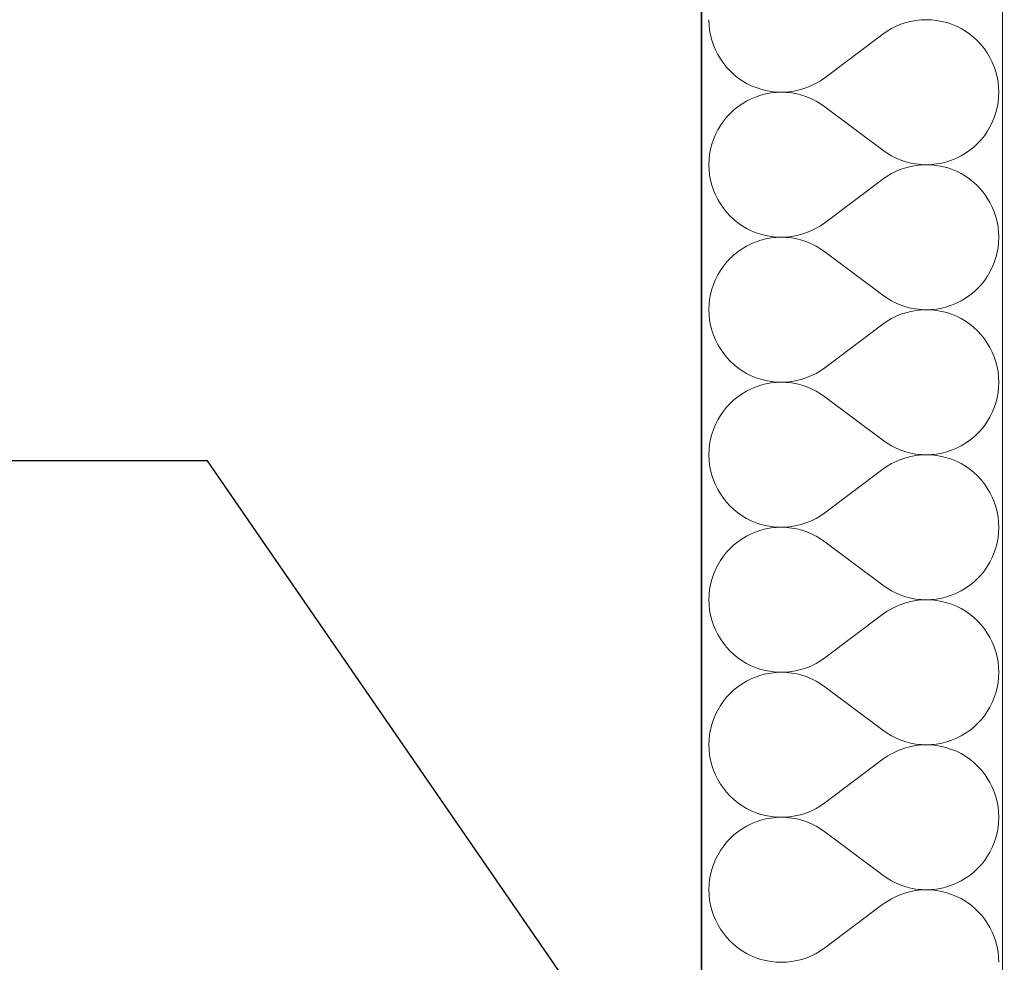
# Model space of a CAD drawing. Header units: millimetres. Extents: x -8078 to 234695, y -4319 to 602442.
# Tile 128 of 152: x 79812 to 80329, y 289324 to 289819. Entities that reach past the tile are written whole.
import ezdxf

# ---------------------------------------------------------------- set-up
doc = ezdxf.new("R2010")
doc.units = ezdxf.units.MM
doc.header["$MEASUREMENT"] = 0
for name, color, linetype in [('#podkład', 252, 'Continuous'), ('- A - ocieplenie', 7, 'Continuous'), ('FLUID-N7-150-NUM', 7, 'Continuous'), ('Konstrukcja - Stropy', 7, 'Continuous')]:
    doc.layers.add(name, color=color, linetype=linetype)
doc.styles.add('FDBES', font='simplex.shx')
doc.dimstyles.new('FDBES', dxfattribs={"dimscale": 50, "dimtxt": 4, "dimasz": 2.5, "dimexe": 0.8, "dimexo": 2, "dimgap": 1, "dimtad": 1, "dimdsep": 46, "dimtxsty": 'FDBES', "dimcen": 2.5, "dimclrd": 4, "dimclre": 5, "dimadec": 0, "dimazin": 0, "dimtfac": 1, "dimtmove": 0, "dimatfit": 3, "dimfxl": 1, "dimarcsym": 0})

# ---------------------------------------------------------------- blocks, each defined once
blk = doc.blocks.new('UHYGFFFF')
at = {"layer": '- A - ocieplenie', "color": 252, "linetype": 'Continuous', "lineweight": 35, "ltscale": 100}
blk.add_line((19777.48, 396062.63), (19777.47, 388486.86), dxfattribs=at)
at = {"layer": '- A - ocieplenie', "color": 252, "linetype": 'Continuous', "lineweight": 13, "ltscale": 100}
for p, q in [((19781.28, 390337.85), (19781.38, 390335.13)), ((19781.38, 390335.13), (19781.67, 390332.43)), ((19879.72, 390334.39), (19877.29, 390333.17)), ((19882.23, 390335.44), (19879.72, 390334.39)), ((19884.81, 390336.3), (19882.23, 390335.44)), ((19887.45, 390336.97), (19884.81, 390336.3)), ((19890.12, 390337.46), (19887.45, 390336.97)), ((19892.83, 390337.75), (19890.12, 390337.46)), ((19895.55, 390337.85), (19892.83, 390337.75)), ((19898.26, 390337.75), (19895.55, 390337.85)), ((19900.97, 390337.46), (19898.26, 390337.75)), ((19903.65, 390336.98), (19900.97, 390337.46)), ((19906.28, 390336.31), (19903.65, 390336.98)), ((19908.87, 390335.45), (19906.28, 390336.31)), ((19911.38, 390334.41), (19908.87, 390335.45)), ((19913.81, 390333.2), (19911.38, 390334.41)), ((19781.67, 390332.43), (19782.16, 390329.75)), ((19782.16, 390329.75), (19782.83, 390327.11)), ((19872.71, 390330.23), (19842.24, 390307.37)), ((19874.95, 390331.78), (19872.71, 390330.23)), ((19877.29, 390333.17), (19874.95, 390331.78)), ((19916.15, 390331.81), (19913.81, 390333.2)), ((19918.39, 390330.26), (19916.15, 390331.81)), ((19920.51, 390328.55), (19918.39, 390330.26)), ((19922.5, 390326.7), (19920.51, 390328.55)), ((19782.83, 390327.11), (19783.69, 390324.53)), ((19783.69, 390324.53), (19784.73, 390322.02)), ((19924.35, 390324.71), (19922.5, 390326.7)), ((19926.06, 390322.59), (19924.35, 390324.71)), ((19784.73, 390322.02), (19785.95, 390319.59)), ((19785.95, 390319.59), (19787.34, 390317.25)), ((19927.61, 390320.36), (19926.06, 390322.59)), ((19929, 390318.02), (19927.61, 390320.36)), ((19930.22, 390315.59), (19929, 390318.02)), ((19787.34, 390317.25), (19788.89, 390315.01)), ((19788.89, 390315.01), (19790.6, 390312.89)), ((19790.6, 390312.89), (19792.45, 390310.9)), ((19931.26, 390313.07), (19930.22, 390315.59)), ((19932.12, 390310.49), (19931.26, 390313.07)), ((19792.45, 390310.9), (19794.44, 390309.05)), ((19794.44, 390309.05), (19796.56, 390307.34)), ((19932.79, 390307.86), (19932.12, 390310.49)), ((19933.28, 390305.18), (19932.79, 390307.86)), ((19796.56, 390307.34), (19798.8, 390305.79)), ((19798.8, 390305.79), (19801.14, 390304.41)), ((19801.14, 390304.41), (19803.57, 390303.19)), ((19803.57, 390303.19), (19806.08, 390302.15)), ((19832.72, 390302.17), (19835.23, 390303.21)), ((19835.23, 390303.21), (19837.67, 390304.43)), ((19837.67, 390304.43), (19840, 390305.82)), ((19840, 390305.82), (19842.24, 390307.37)), ((19933.57, 390302.47), (19933.28, 390305.18)), ((19933.67, 390299.75), (19933.57, 390302.47)), ((19806.08, 390297.36), (19803.57, 390296.32)), ((19806.08, 390302.15), (19808.67, 390301.29)), ((19808.67, 390298.22), (19806.08, 390297.36)), ((19808.67, 390301.29), (19811.3, 390300.62)), ((19811.3, 390298.89), (19808.67, 390298.22)), ((19811.3, 390300.62), (19813.98, 390300.14)), ((19813.98, 390299.37), (19811.3, 390298.89)), ((19813.98, 390300.14), (19816.69, 390299.85)), ((19816.69, 390299.66), (19813.98, 390299.37)), ((19816.69, 390299.85), (19819.4, 390299.75)), ((19819.4, 390299.75), (19816.69, 390299.66)), ((19819.4, 390299.75), (19822.12, 390299.85)), ((19822.12, 390299.66), (19819.4, 390299.75)), ((19822.12, 390299.85), (19824.83, 390300.15)), ((19824.83, 390299.36), (19822.12, 390299.66)), ((19824.83, 390300.15), (19827.5, 390300.63)), ((19827.5, 390298.88), (19824.83, 390299.36)), ((19827.5, 390300.63), (19830.14, 390301.31)), ((19830.14, 390298.2), (19827.5, 390298.88)), ((19830.14, 390301.31), (19832.72, 390302.17)), ((19832.72, 390297.34), (19830.14, 390298.2)), ((19835.23, 390296.3), (19832.72, 390297.34)), ((19933.57, 390297.04), (19933.67, 390299.75)), ((19796.56, 390292.16), (19794.44, 390290.46)), ((19798.8, 390293.72), (19796.56, 390292.16)), ((19801.14, 390295.1), (19798.8, 390293.72)), ((19803.57, 390296.32), (19801.14, 390295.1)), ((19837.67, 390295.08), (19835.23, 390296.3)), ((19840, 390293.69), (19837.67, 390295.08)), ((19842.24, 390292.14), (19840, 390293.69)), ((19872.71, 390269.28), (19842.24, 390292.14)), ((19932.79, 390291.65), (19933.28, 390294.33)), ((19933.28, 390294.33), (19933.57, 390297.04)), ((19792.45, 390288.6), (19790.6, 390286.61)), ((19794.44, 390290.46), (19792.45, 390288.6)), ((19931.26, 390286.44), (19932.12, 390289.02)), ((19932.12, 390289.02), (19932.79, 390291.65)), ((19787.34, 390282.26), (19785.95, 390279.92)), ((19788.89, 390284.5), (19787.34, 390282.26)), ((19790.6, 390286.61), (19788.89, 390284.5)), ((19929, 390281.49), (19930.22, 390283.92)), ((19930.22, 390283.92), (19931.26, 390286.44)), ((19784.73, 390277.49), (19783.69, 390274.98)), ((19785.95, 390279.92), (19784.73, 390277.49)), ((19924.35, 390274.8), (19926.06, 390276.92)), ((19926.06, 390276.92), (19927.61, 390279.15)), ((19927.61, 390279.15), (19929, 390281.49)), ((19782.83, 390272.4), (19782.16, 390269.76)), ((19783.69, 390274.98), (19782.83, 390272.4)), ((19920.51, 390270.95), (19922.5, 390272.81)), ((19922.5, 390272.81), (19924.35, 390274.8)), ((19781.67, 390267.08), (19781.38, 390264.38)), ((19782.16, 390269.76), (19781.67, 390267.08)), ((19872.71, 390269.28), (19874.95, 390267.72)), ((19874.95, 390267.72), (19877.29, 390266.33)), ((19877.29, 390266.33), (19879.72, 390265.11)), ((19911.38, 390265.09), (19913.81, 390266.31)), ((19913.81, 390266.31), (19916.15, 390267.7)), ((19916.15, 390267.7), (19918.39, 390269.25)), ((19918.39, 390269.25), (19920.51, 390270.95)), ((19781.38, 390264.38), (19781.28, 390261.66)), ((19781.28, 390261.66), (19781.38, 390258.94)), ((19879.72, 390265.11), (19882.23, 390264.07)), ((19882.23, 390264.07), (19884.81, 390263.21)), ((19884.81, 390263.21), (19887.45, 390262.54)), ((19887.45, 390262.54), (19890.12, 390262.05)), ((19890.12, 390261.27), (19887.45, 390260.78)), ((19890.12, 390262.05), (19892.83, 390261.76)), ((19892.83, 390261.56), (19890.12, 390261.27)), ((19892.83, 390261.76), (19895.55, 390261.66)), ((19895.55, 390261.66), (19892.83, 390261.56)), ((19895.55, 390261.66), (19898.26, 390261.75)), ((19898.26, 390261.56), (19895.55, 390261.66)), ((19898.26, 390261.75), (19900.97, 390262.04)), ((19900.97, 390261.27), (19898.26, 390261.56)), ((19900.97, 390262.04), (19903.65, 390262.52)), ((19903.65, 390260.79), (19900.97, 390261.27)), ((19903.65, 390262.52), (19906.28, 390263.2)), ((19906.28, 390263.2), (19908.87, 390264.05)), ((19908.87, 390264.05), (19911.38, 390265.09)), ((19781.38, 390258.94), (19781.67, 390256.24)), ((19781.67, 390256.24), (19782.16, 390253.56)), ((19877.29, 390256.98), (19874.95, 390255.59)), ((19879.72, 390258.2), (19877.29, 390256.98)), ((19882.23, 390259.25), (19879.72, 390258.2)), ((19884.81, 390260.11), (19882.23, 390259.25)), ((19887.45, 390260.78), (19884.81, 390260.11)), ((19906.28, 390260.12), (19903.65, 390260.79)), ((19908.87, 390259.26), (19906.28, 390260.12)), ((19911.38, 390258.22), (19908.87, 390259.26)), ((19913.81, 390257.01), (19911.38, 390258.22)), ((19916.15, 390255.62), (19913.81, 390257.01)), ((19782.16, 390253.56), (19782.83, 390250.92)), ((19782.83, 390250.92), (19783.69, 390248.34)), ((19872.71, 390254.04), (19842.24, 390231.18)), ((19874.95, 390255.59), (19872.71, 390254.04)), ((19918.39, 390254.07), (19916.15, 390255.62)), ((19920.51, 390252.36), (19918.39, 390254.07)), ((19922.5, 390250.51), (19920.51, 390252.36)), ((19783.69, 390248.34), (19784.73, 390245.83)), ((19784.73, 390245.83), (19785.95, 390243.39)), ((19924.35, 390248.52), (19922.5, 390250.51)), ((19926.06, 390246.4), (19924.35, 390248.52)), ((19927.61, 390244.17), (19926.06, 390246.4)), ((19785.95, 390243.39), (19787.34, 390241.06)), ((19787.34, 390241.06), (19788.89, 390238.82)), ((19929, 390241.83), (19927.61, 390244.17)), ((19930.22, 390239.39), (19929, 390241.83)), ((19788.89, 390238.82), (19790.6, 390236.7)), ((19790.6, 390236.7), (19792.45, 390234.71)), ((19931.26, 390236.88), (19930.22, 390239.39)), ((19932.12, 390234.3), (19931.26, 390236.88)), ((19792.45, 390234.71), (19794.44, 390232.86)), ((19794.44, 390232.86), (19796.56, 390231.15)), ((19796.56, 390231.15), (19798.8, 390229.6)), ((19840, 390229.63), (19842.24, 390231.18)), ((19932.79, 390231.66), (19932.12, 390234.3)), ((19933.28, 390228.99), (19932.79, 390231.66)), ((19798.8, 390229.6), (19801.14, 390228.22)), ((19801.14, 390228.22), (19803.57, 390227)), ((19803.57, 390227), (19806.08, 390225.96)), ((19806.08, 390225.96), (19808.67, 390225.1)), ((19808.67, 390225.1), (19811.3, 390224.43)), ((19827.5, 390224.44), (19830.14, 390225.11)), ((19830.14, 390225.11), (19832.72, 390225.98)), ((19832.72, 390225.98), (19835.23, 390227.02)), ((19835.23, 390227.02), (19837.67, 390228.24)), ((19837.67, 390228.24), (19840, 390229.63)), ((19933.57, 390226.28), (19933.28, 390228.99)), ((19933.67, 390223.56), (19933.57, 390226.28)), ((19803.57, 390220.13), (19801.14, 390218.91)), ((19806.08, 390221.17), (19803.57, 390220.13)), ((19808.67, 390222.03), (19806.08, 390221.17)), ((19811.3, 390222.7), (19808.67, 390222.03)), ((19811.3, 390224.43), (19813.98, 390223.95)), ((19813.98, 390223.18), (19811.3, 390222.7)), ((19813.98, 390223.95), (19816.69, 390223.66)), ((19816.69, 390223.47), (19813.98, 390223.18)), ((19816.69, 390223.66), (19819.4, 390223.56)), ((19819.4, 390223.56), (19816.69, 390223.47)), ((19819.4, 390223.56), (19822.12, 390223.66)), ((19822.12, 390223.46), (19819.4, 390223.56)), ((19822.12, 390223.66), (19824.83, 390223.96)), ((19824.83, 390223.17), (19822.12, 390223.46)), ((19824.83, 390223.96), (19827.5, 390224.44)), ((19827.5, 390222.69), (19824.83, 390223.17)), ((19830.14, 390222.01), (19827.5, 390222.69)), ((19832.72, 390221.15), (19830.14, 390222.01)), ((19835.23, 390220.11), (19832.72, 390221.15)), ((19837.67, 390218.89), (19835.23, 390220.11)), ((19933.28, 390218.14), (19933.57, 390220.84)), ((19933.57, 390220.84), (19933.67, 390223.56)), ((19796.56, 390215.97), (19794.44, 390214.27)), ((19798.8, 390217.52), (19796.56, 390215.97)), ((19801.14, 390218.91), (19798.8, 390217.52)), ((19840, 390217.5), (19837.67, 390218.89)), ((19842.24, 390215.94), (19840, 390217.5)), ((19872.71, 390193.09), (19842.24, 390215.94)), ((19932.12, 390212.83), (19932.79, 390215.46)), ((19932.79, 390215.46), (19933.28, 390218.14)), ((19790.6, 390210.42), (19788.89, 390208.31)), ((19792.45, 390212.41), (19790.6, 390210.42)), ((19794.44, 390214.27), (19792.45, 390212.41)), ((19930.22, 390207.73), (19931.26, 390210.25)), ((19931.26, 390210.25), (19932.12, 390212.83)), ((19787.34, 390206.07), (19785.95, 390203.73)), ((19788.89, 390208.31), (19787.34, 390206.07)), ((19927.61, 390202.96), (19929, 390205.3)), ((19929, 390205.3), (19930.22, 390207.73)), ((19784.73, 390201.3), (19783.69, 390198.79)), ((19785.95, 390203.73), (19784.73, 390201.3)), ((19924.35, 390198.61), (19926.06, 390200.73)), ((19926.06, 390200.73), (19927.61, 390202.96)), ((19782.83, 390196.21), (19782.16, 390193.57)), ((19783.69, 390198.79), (19782.83, 390196.21)), ((19918.39, 390193.06), (19920.51, 390194.76)), ((19920.51, 390194.76), (19922.5, 390196.62)), ((19922.5, 390196.62), (19924.35, 390198.61)), ((19781.67, 390190.89), (19781.38, 390188.19)), ((19782.16, 390193.57), (19781.67, 390190.89)), ((19872.71, 390193.09), (19874.95, 390191.53)), ((19874.95, 390191.53), (19877.29, 390190.14)), ((19877.29, 390190.14), (19879.72, 390188.92)), ((19879.72, 390188.92), (19882.23, 390187.88)), ((19908.87, 390187.86), (19911.38, 390188.9)), ((19911.38, 390188.9), (19913.81, 390190.12)), ((19913.81, 390190.12), (19916.15, 390191.51)), ((19916.15, 390191.51), (19918.39, 390193.06)), ((19781.38, 390188.19), (19781.28, 390185.47)), ((19781.28, 390185.47), (19781.38, 390182.75)), ((19882.23, 390187.88), (19884.81, 390187.02)), ((19884.81, 390183.92), (19882.23, 390183.06)), ((19884.81, 390187.02), (19887.45, 390186.34)), ((19887.45, 390184.59), (19884.81, 390183.92)), ((19887.45, 390186.34), (19890.12, 390185.86)), ((19890.12, 390185.08), (19887.45, 390184.59)), ((19890.12, 390185.86), (19892.83, 390185.57)), ((19892.83, 390185.37), (19890.12, 390185.08)), ((19892.83, 390185.57), (19895.55, 390185.47)), ((19895.55, 390185.47), (19892.83, 390185.37)), ((19895.55, 390185.47), (19898.26, 390185.56)), ((19898.26, 390185.37), (19895.55, 390185.47)), ((19898.26, 390185.56), (19900.97, 390185.85)), ((19900.97, 390185.08), (19898.26, 390185.37)), ((19900.97, 390185.85), (19903.65, 390186.33)), ((19903.65, 390184.6), (19900.97, 390185.08)), ((19903.65, 390186.33), (19906.28, 390187.01)), ((19906.28, 390183.93), (19903.65, 390184.6)), ((19906.28, 390187.01), (19908.87, 390187.86)), ((19908.87, 390183.07), (19906.28, 390183.93)), ((19781.38, 390182.75), (19781.67, 390180.04)), ((19781.67, 390180.04), (19782.16, 390177.37)), ((19874.95, 390179.4), (19872.71, 390177.85)), ((19877.29, 390180.79), (19874.95, 390179.4)), ((19879.72, 390182.01), (19877.29, 390180.79)), ((19882.23, 390183.06), (19879.72, 390182.01)), ((19911.38, 390182.03), (19908.87, 390183.07)), ((19913.81, 390180.82), (19911.38, 390182.03)), ((19916.15, 390179.43), (19913.81, 390180.82)), ((19918.39, 390177.88), (19916.15, 390179.43)), ((19782.16, 390177.37), (19782.83, 390174.73)), ((19782.83, 390174.73), (19783.69, 390172.15)), ((19872.71, 390177.85), (19842.24, 390154.99)), ((19920.51, 390176.17), (19918.39, 390177.88)), ((19922.5, 390174.32), (19920.51, 390176.17)), ((19924.35, 390172.33), (19922.5, 390174.32)), ((19783.69, 390172.15), (19784.73, 390169.64)), ((19784.73, 390169.64), (19785.95, 390167.2)), ((19926.06, 390170.21), (19924.35, 390172.33)), ((19927.61, 390167.98), (19926.06, 390170.21)), ((19929, 390165.64), (19927.61, 390167.98)), ((19785.95, 390167.2), (19787.34, 390164.87)), ((19787.34, 390164.87), (19788.89, 390162.63)), ((19788.89, 390162.63), (19790.6, 390160.51)), ((19930.22, 390163.2), (19929, 390165.64)), ((19931.26, 390160.69), (19930.22, 390163.2)), ((19790.6, 390160.51), (19792.45, 390158.52)), ((19792.45, 390158.52), (19794.44, 390156.67)), ((19932.12, 390158.11), (19931.26, 390160.69)), ((19932.79, 390155.47), (19932.12, 390158.11)), ((19794.44, 390156.67), (19796.56, 390154.96)), ((19796.56, 390154.96), (19798.8, 390153.41)), ((19798.8, 390153.41), (19801.14, 390152.03)), ((19837.67, 390152.05), (19840, 390153.44)), ((19840, 390153.44), (19842.24, 390154.99)), ((19933.28, 390152.8), (19932.79, 390155.47)), ((19933.57, 390150.09), (19933.28, 390152.8)), ((19801.14, 390152.03), (19803.57, 390150.81)), ((19803.57, 390150.81), (19806.08, 390149.77)), ((19806.08, 390149.77), (19808.67, 390148.91)), ((19808.67, 390148.91), (19811.3, 390148.24)), ((19811.3, 390148.24), (19813.98, 390147.76)), ((19813.98, 390147.76), (19816.69, 390147.47)), ((19816.69, 390147.28), (19813.98, 390146.99)), ((19816.69, 390147.47), (19819.4, 390147.37)), ((19819.4, 390147.37), (19816.69, 390147.28)), ((19819.4, 390147.37), (19822.12, 390147.47)), ((19822.12, 390147.27), (19819.4, 390147.37)), ((19822.12, 390147.47), (19824.83, 390147.76)), ((19824.83, 390146.98), (19822.12, 390147.27)), ((19824.83, 390147.76), (19827.5, 390148.25)), ((19827.5, 390148.25), (19830.14, 390148.92)), ((19830.14, 390148.92), (19832.72, 390149.79)), ((19832.72, 390149.79), (19835.23, 390150.83)), ((19835.23, 390150.83), (19837.67, 390152.05)), ((19933.67, 390147.37), (19933.57, 390150.09)), ((19933.57, 390144.65), (19933.67, 390147.37)), ((19801.14, 390142.72), (19798.8, 390141.33)), ((19803.57, 390143.94), (19801.14, 390142.72)), ((19806.08, 390144.98), (19803.57, 390143.94)), ((19808.67, 390145.84), (19806.08, 390144.98)), ((19811.3, 390146.51), (19808.67, 390145.84)), ((19813.98, 390146.99), (19811.3, 390146.51)), ((19827.5, 390146.5), (19824.83, 390146.98)), ((19830.14, 390145.82), (19827.5, 390146.5)), ((19832.72, 390144.96), (19830.14, 390145.82)), ((19835.23, 390143.92), (19832.72, 390144.96)), ((19837.67, 390142.7), (19835.23, 390143.92)), ((19840, 390141.31), (19837.67, 390142.7)), ((19932.79, 390139.27), (19933.28, 390141.95)), ((19933.28, 390141.95), (19933.57, 390144.65)), ((19794.44, 390138.08), (19792.45, 390136.22)), ((19796.56, 390139.78), (19794.44, 390138.08)), ((19798.8, 390141.33), (19796.56, 390139.78)), ((19842.24, 390139.75), (19840, 390141.31)), ((19872.71, 390116.9), (19842.24, 390139.75)), ((19932.12, 390136.64), (19932.79, 390139.27)), ((19788.89, 390132.12), (19787.34, 390129.88)), ((19790.6, 390134.23), (19788.89, 390132.12)), ((19792.45, 390136.22), (19790.6, 390134.23)), ((19929, 390129.11), (19930.22, 390131.54)), ((19930.22, 390131.54), (19931.26, 390134.05)), ((19931.26, 390134.05), (19932.12, 390136.64)), ((19785.95, 390127.54), (19784.73, 390125.11)), ((19787.34, 390129.88), (19785.95, 390127.54)), ((19926.06, 390124.54), (19927.61, 390126.77)), ((19927.61, 390126.77), (19929, 390129.11)), ((19783.69, 390122.6), (19782.83, 390120.01)), ((19784.73, 390125.11), (19783.69, 390122.6)), ((19922.5, 390120.43), (19924.35, 390122.42)), ((19924.35, 390122.42), (19926.06, 390124.54)), ((19782.16, 390117.38), (19781.67, 390114.7)), ((19782.83, 390120.01), (19782.16, 390117.38)), ((19872.71, 390116.9), (19874.95, 390115.34)), ((19916.15, 390115.32), (19918.39, 390116.87)), ((19918.39, 390116.87), (19920.51, 390118.57)), ((19920.51, 390118.57), (19922.5, 390120.43)), ((19781.38, 390112), (19781.28, 390109.28)), ((19781.67, 390114.7), (19781.38, 390112)), ((19874.95, 390115.34), (19877.29, 390113.95)), ((19877.29, 390113.95), (19879.72, 390112.73)), ((19879.72, 390112.73), (19882.23, 390111.69)), ((19882.23, 390111.69), (19884.81, 390110.83)), ((19884.81, 390110.83), (19887.45, 390110.15)), ((19906.28, 390110.82), (19908.87, 390111.67)), ((19908.87, 390111.67), (19911.38, 390112.71)), ((19911.38, 390112.71), (19913.81, 390113.93)), ((19913.81, 390113.93), (19916.15, 390115.32)), ((19781.28, 390109.28), (19781.38, 390106.56)), ((19781.38, 390106.56), (19781.67, 390103.85)), ((19879.72, 390105.82), (19877.29, 390104.6)), ((19882.23, 390106.87), (19879.72, 390105.82)), ((19884.81, 390107.73), (19882.23, 390106.87)), ((19887.45, 390108.4), (19884.81, 390107.73)), ((19887.45, 390110.15), (19890.12, 390109.67)), ((19890.12, 390108.89), (19887.45, 390108.4)), ((19890.12, 390109.67), (19892.83, 390109.38)), ((19892.83, 390109.18), (19890.12, 390108.89)), ((19892.83, 390109.38), (19895.55, 390109.28)), ((19895.55, 390109.28), (19892.83, 390109.18)), ((19895.55, 390109.28), (19898.26, 390109.37)), ((19898.26, 390109.18), (19895.55, 390109.28)), ((19898.26, 390109.37), (19900.97, 390109.66)), ((19900.97, 390108.89), (19898.26, 390109.18)), ((19900.97, 390109.66), (19903.65, 390110.14)), ((19903.65, 390108.41), (19900.97, 390108.89)), ((19903.65, 390110.14), (19906.28, 390110.82)), ((19906.28, 390107.74), (19903.65, 390108.41)), ((19908.87, 390106.88), (19906.28, 390107.74)), ((19911.38, 390105.84), (19908.87, 390106.88)), ((19913.81, 390104.63), (19911.38, 390105.84)), ((19781.67, 390103.85), (19782.16, 390101.18)), ((19782.16, 390101.18), (19782.83, 390098.54)), ((19872.71, 390101.66), (19842.24, 390078.8)), ((19874.95, 390103.21), (19872.71, 390101.66)), ((19877.29, 390104.6), (19874.95, 390103.21)), ((19916.15, 390103.24), (19913.81, 390104.63)), ((19918.39, 390101.69), (19916.15, 390103.24)), ((19920.51, 390099.98), (19918.39, 390101.69)), ((19782.83, 390098.54), (19783.69, 390095.96)), ((19783.69, 390095.96), (19784.73, 390093.45)), ((19922.5, 390098.13), (19920.51, 390099.98)), ((19924.35, 390096.14), (19922.5, 390098.13)), ((19926.06, 390094.02), (19924.35, 390096.14)), ((19784.73, 390093.45), (19785.95, 390091.01)), ((19785.95, 390091.01), (19787.34, 390088.67)), ((19927.61, 390091.79), (19926.06, 390094.02)), ((19929, 390089.45), (19927.61, 390091.79)), ((19787.34, 390088.67), (19788.89, 390086.44)), ((19788.89, 390086.44), (19790.6, 390084.32)), ((19930.22, 390087.01), (19929, 390089.45)), ((19931.26, 390084.5), (19930.22, 390087.01)), ((19790.6, 390084.32), (19792.45, 390082.33)), ((19792.45, 390082.33), (19794.44, 390080.48)), ((19794.44, 390080.48), (19796.56, 390078.77)), ((19932.12, 390081.92), (19931.26, 390084.5)), ((19932.79, 390079.28), (19932.12, 390081.92)), ((19796.56, 390078.77), (19798.8, 390077.22)), ((19798.8, 390077.22), (19801.14, 390075.83)), ((19801.14, 390075.83), (19803.57, 390074.62)), ((19803.57, 390074.62), (19806.08, 390073.58)), ((19832.72, 390073.6), (19835.23, 390074.64)), ((19835.23, 390074.64), (19837.67, 390075.86)), ((19837.67, 390075.86), (19840, 390077.25)), ((19840, 390077.25), (19842.24, 390078.8)), ((19933.28, 390076.61), (19932.79, 390079.28)), ((19933.57, 390073.9), (19933.28, 390076.61)), ((19806.08, 390073.58), (19808.67, 390072.72)), ((19808.67, 390069.65), (19806.08, 390068.79)), ((19808.67, 390072.72), (19811.3, 390072.05)), ((19811.3, 390070.32), (19808.67, 390069.65)), ((19811.3, 390072.05), (19813.98, 390071.57)), ((19813.98, 390070.8), (19811.3, 390070.32)), ((19813.98, 390071.57), (19816.69, 390071.28)), ((19816.69, 390071.09), (19813.98, 390070.8)), ((19816.69, 390071.28), (19819.4, 390071.18)), ((19819.4, 390071.18), (19816.69, 390071.09)), ((19819.4, 390071.18), (19822.12, 390071.28)), ((19822.12, 390071.08), (19819.4, 390071.18)), ((19822.12, 390071.28), (19824.83, 390071.57)), ((19824.83, 390070.79), (19822.12, 390071.08)), ((19824.83, 390071.57), (19827.5, 390072.06)), ((19827.5, 390070.31), (19824.83, 390070.79)), ((19827.5, 390072.06), (19830.14, 390072.73)), ((19830.14, 390069.63), (19827.5, 390070.31)), ((19830.14, 390072.73), (19832.72, 390073.6)), ((19832.72, 390068.77), (19830.14, 390069.63)), ((19933.67, 390071.18), (19933.57, 390073.9)), ((19933.57, 390068.46), (19933.67, 390071.18)), ((19798.8, 390065.14), (19796.56, 390063.59)), ((19801.14, 390066.53), (19798.8, 390065.14)), ((19803.57, 390067.75), (19801.14, 390066.53)), ((19806.08, 390068.79), (19803.57, 390067.75)), ((19835.23, 390067.73), (19832.72, 390068.77)), ((19837.67, 390066.51), (19835.23, 390067.73)), ((19840, 390065.12), (19837.67, 390066.51)), ((19842.24, 390063.56), (19840, 390065.12)), ((19932.79, 390063.08), (19933.28, 390065.76)), ((19933.28, 390065.76), (19933.57, 390068.46)), ((19792.45, 390060.03), (19790.6, 390058.04)), ((19794.44, 390061.89), (19792.45, 390060.03)), ((19796.56, 390063.59), (19794.44, 390061.89)), ((19872.71, 390040.71), (19842.24, 390063.56)), ((19931.26, 390057.86), (19932.12, 390060.45)), ((19932.12, 390060.45), (19932.79, 390063.08)), ((19788.89, 390055.93), (19787.34, 390053.69)), ((19790.6, 390058.04), (19788.89, 390055.93)), ((19929, 390052.92), (19930.22, 390055.35)), ((19930.22, 390055.35), (19931.26, 390057.86)), ((19784.73, 390048.92), (19783.69, 390046.41)), ((19785.95, 390051.35), (19784.73, 390048.92)), ((19787.34, 390053.69), (19785.95, 390051.35)), ((19926.06, 390048.34), (19927.61, 390050.58)), ((19927.61, 390050.58), (19929, 390052.92)), ((19782.83, 390043.82), (19782.16, 390041.19)), ((19783.69, 390046.41), (19782.83, 390043.82)), ((19920.51, 390042.38), (19922.5, 390044.24)), ((19922.5, 390044.24), (19924.35, 390046.23)), ((19924.35, 390046.23), (19926.06, 390048.34)), ((19781.67, 390038.51), (19781.38, 390035.81)), ((19782.16, 390041.19), (19781.67, 390038.51)), ((19872.71, 390040.71), (19874.95, 390039.15)), ((19874.95, 390039.15), (19877.29, 390037.76)), ((19913.81, 390037.74), (19916.15, 390039.13)), ((19916.15, 390039.13), (19918.39, 390040.68)), ((19918.39, 390040.68), (19920.51, 390042.38)), ((19781.38, 390035.81), (19781.28, 390033.09)), ((19877.29, 390037.76), (19879.72, 390036.54)), ((19879.72, 390036.54), (19882.23, 390035.5)), ((19882.23, 390035.5), (19884.81, 390034.64)), ((19884.81, 390034.64), (19887.45, 390033.96)), ((19887.45, 390033.96), (19890.12, 390033.48)), ((19890.12, 390033.48), (19892.83, 390033.19)), ((19898.26, 390033.18), (19900.97, 390033.47)), ((19900.97, 390033.47), (19903.65, 390033.95)), ((19903.65, 390033.95), (19906.28, 390034.62)), ((19906.28, 390034.62), (19908.87, 390035.48)), ((19908.87, 390035.48), (19911.38, 390036.52)), ((19911.38, 390036.52), (19913.81, 390037.74)), ((19781.28, 390033.09), (19781.38, 390030.37)), ((19781.38, 390030.37), (19781.67, 390027.66)), ((19877.29, 390028.41), (19874.95, 390027.02)), ((19879.72, 390029.63), (19877.29, 390028.41)), ((19882.23, 390030.67), (19879.72, 390029.63)), ((19884.81, 390031.54), (19882.23, 390030.67)), ((19887.45, 390032.21), (19884.81, 390031.54)), ((19890.12, 390032.7), (19887.45, 390032.21)), ((19892.83, 390032.99), (19890.12, 390032.7)), ((19892.83, 390033.19), (19895.55, 390033.09)), ((19895.55, 390033.09), (19892.83, 390032.99)), ((19895.55, 390033.09), (19898.26, 390033.18)), ((19898.26, 390032.99), (19895.55, 390033.09)), ((19900.97, 390032.7), (19898.26, 390032.99)), ((19903.65, 390032.22), (19900.97, 390032.7)), ((19906.28, 390031.55), (19903.65, 390032.22)), ((19908.87, 390030.69), (19906.28, 390031.55)), ((19911.38, 390029.65), (19908.87, 390030.69)), ((19913.81, 390028.44), (19911.38, 390029.65)), ((19916.15, 390027.05), (19913.81, 390028.44)), ((19781.67, 390027.66), (19782.16, 390024.99)), ((19782.16, 390024.99), (19782.83, 390022.35)), ((19872.71, 390025.47), (19842.24, 390002.61)), ((19874.95, 390027.02), (19872.71, 390025.47)), ((19918.39, 390025.5), (19916.15, 390027.05)), ((19920.51, 390023.79), (19918.39, 390025.5)), ((19922.5, 390021.94), (19920.51, 390023.79)), ((19782.83, 390022.35), (19783.69, 390019.77)), ((19783.69, 390019.77), (19784.73, 390017.26)), ((19924.35, 390019.95), (19922.5, 390021.94)), ((19926.06, 390017.83), (19924.35, 390019.95)), ((19927.61, 390015.6), (19926.06, 390017.83)), ((19784.73, 390017.26), (19785.95, 390014.82)), ((19785.95, 390014.82), (19787.34, 390012.48)), ((19929, 390013.26), (19927.61, 390015.6)), ((19930.22, 390010.82), (19929, 390013.26)), ((19787.34, 390012.48), (19788.89, 390010.25)), ((19788.89, 390010.25), (19790.6, 390008.13)), ((19790.6, 390008.13), (19792.45, 390006.14)), ((19931.26, 390008.31), (19930.22, 390010.82)), ((19932.12, 390005.73), (19931.26, 390008.31)), ((19792.45, 390006.14), (19794.44, 390004.29)), ((19794.44, 390004.29), (19796.56, 390002.58)), ((19796.56, 390002.58), (19798.8, 390001.03)), ((19840, 390001.06), (19842.24, 390002.61)), ((19932.79, 390003.09), (19932.12, 390005.73)), ((19933.28, 390000.42), (19932.79, 390003.09)), ((19798.8, 390001.03), (19801.14, 389999.64)), ((19801.14, 389999.64), (19803.57, 389998.43)), ((19803.57, 389998.43), (19806.08, 389997.39)), ((19806.08, 389997.39), (19808.67, 389996.53)), ((19830.14, 389996.54), (19832.72, 389997.4)), ((19832.72, 389997.4), (19835.23, 389998.45)), ((19835.23, 389998.45), (19837.67, 389999.67)), ((19837.67, 389999.67), (19840, 390001.06)), ((19933.57, 389997.71), (19933.28, 390000.42)), ((19933.67, 389994.99), (19933.57, 389997.71)), ((19806.08, 389992.6), (19803.57, 389991.56)), ((19808.67, 389993.45), (19806.08, 389992.6)), ((19808.67, 389996.53), (19811.3, 389995.86)), ((19811.3, 389994.13), (19808.67, 389993.45)), ((19811.3, 389995.86), (19813.98, 389995.38)), ((19813.98, 389994.61), (19811.3, 389994.13)), ((19813.98, 389995.38), (19816.69, 389995.09)), ((19816.69, 389994.9), (19813.98, 389994.61)), ((19816.69, 389995.09), (19819.4, 389994.99)), ((19819.4, 389994.99), (19816.69, 389994.9)), ((19819.4, 389994.99), (19822.12, 389995.09)), ((19822.12, 389994.89), (19819.4, 389994.99)), ((19822.12, 389995.09), (19824.83, 389995.38)), ((19824.83, 389994.6), (19822.12, 389994.89)), ((19824.83, 389995.38), (19827.5, 389995.87)), ((19827.5, 389994.12), (19824.83, 389994.6)), ((19827.5, 389995.87), (19830.14, 389996.54)), ((19830.14, 389993.44), (19827.5, 389994.12)), ((19832.72, 389992.58), (19830.14, 389993.44)), ((19835.23, 389991.54), (19832.72, 389992.58)), ((19933.28, 389989.57), (19933.57, 389992.27)), ((19933.57, 389992.27), (19933.67, 389994.99)), ((19796.56, 389987.4), (19794.44, 389985.7)), ((19798.8, 389988.95), (19796.56, 389987.4)), ((19801.14, 389990.34), (19798.8, 389988.95)), ((19803.57, 389991.56), (19801.14, 389990.34)), ((19837.67, 389990.32), (19835.23, 389991.54)), ((19840, 389988.93), (19837.67, 389990.32)), ((19842.24, 389987.37), (19840, 389988.93)), ((19872.71, 389964.52), (19842.24, 389987.37)), ((19932.12, 389984.26), (19932.79, 389986.89)), ((19932.79, 389986.89), (19933.28, 389989.57)), ((19790.6, 389981.85), (19788.89, 389979.73)), ((19792.45, 389983.84), (19790.6, 389981.85)), ((19794.44, 389985.7), (19792.45, 389983.84)), ((19930.22, 389979.16), (19931.26, 389981.67)), ((19931.26, 389981.67), (19932.12, 389984.26)), ((19787.34, 389977.5), (19785.95, 389975.16)), ((19788.89, 389979.73), (19787.34, 389977.5)), ((19927.61, 389974.39), (19929, 389976.73)), ((19929, 389976.73), (19930.22, 389979.16)), ((19784.73, 389972.73), (19783.69, 389970.22)), ((19785.95, 389975.16), (19784.73, 389972.73)), ((19924.35, 389970.04), (19926.06, 389972.15)), ((19926.06, 389972.15), (19927.61, 389974.39)), ((19782.83, 389967.63), (19782.16, 389965)), ((19783.69, 389970.22), (19782.83, 389967.63)), ((19918.39, 389964.49), (19920.51, 389966.19)), ((19920.51, 389966.19), (19922.5, 389968.05)), ((19922.5, 389968.05), (19924.35, 389970.04)), ((19781.67, 389962.32), (19781.38, 389959.62)), ((19782.16, 389965), (19781.67, 389962.32)), ((19872.71, 389964.52), (19874.95, 389962.96)), ((19874.95, 389962.96), (19877.29, 389961.57)), ((19877.29, 389961.57), (19879.72, 389960.35)), ((19911.38, 389960.33), (19913.81, 389961.55)), ((19913.81, 389961.55), (19916.15, 389962.94)), ((19916.15, 389962.94), (19918.39, 389964.49)), ((19781.38, 389959.62), (19781.28, 389956.9)), ((19781.28, 389956.9), (19781.38, 389954.18)), ((19879.72, 389960.35), (19882.23, 389959.31)), ((19882.23, 389959.31), (19884.81, 389958.45)), ((19884.81, 389958.45), (19887.45, 389957.77)), ((19887.45, 389956.02), (19884.81, 389955.35)), ((19887.45, 389957.77), (19890.12, 389957.29)), ((19890.12, 389956.51), (19887.45, 389956.02)), ((19890.12, 389957.29), (19892.83, 389957)), ((19892.83, 389956.8), (19890.12, 389956.51)), ((19892.83, 389957), (19895.55, 389956.9)), ((19895.55, 389956.9), (19892.83, 389956.8)), ((19895.55, 389956.9), (19898.26, 389956.99)), ((19898.26, 389956.8), (19895.55, 389956.9)), ((19898.26, 389956.99), (19900.97, 389957.28)), ((19900.97, 389956.51), (19898.26, 389956.8)), ((19900.97, 389957.28), (19903.65, 389957.76)), ((19903.65, 389956.03), (19900.97, 389956.51)), ((19903.65, 389957.76), (19906.28, 389958.43)), ((19906.28, 389955.36), (19903.65, 389956.03)), ((19906.28, 389958.43), (19908.87, 389959.29)), ((19908.87, 389959.29), (19911.38, 389960.33)), ((19781.38, 389954.18), (19781.67, 389951.47)), ((19781.67, 389951.47), (19782.16, 389948.8)), ((19874.95, 389950.83), (19872.71, 389949.28)), ((19877.29, 389952.22), (19874.95, 389950.83)), ((19879.72, 389953.44), (19877.29, 389952.22)), ((19882.23, 389954.48), (19879.72, 389953.44)), ((19884.81, 389955.35), (19882.23, 389954.48)), ((19908.87, 389954.5), (19906.28, 389955.36)), ((19911.38, 389953.46), (19908.87, 389954.5)), ((19913.81, 389952.25), (19911.38, 389953.46)), ((19916.15, 389950.86), (19913.81, 389952.25)), ((19918.39, 389949.31), (19916.15, 389950.86)), ((19782.16, 389948.8), (19782.83, 389946.16)), ((19782.83, 389946.16), (19783.69, 389943.58)), ((19872.71, 389949.28), (19842.24, 389926.42)), ((19920.51, 389947.6), (19918.39, 389949.31)), ((19922.5, 389945.75), (19920.51, 389947.6)), ((19924.35, 389943.76), (19922.5, 389945.75)), ((19783.69, 389943.58), (19784.73, 389941.07)), ((19784.73, 389941.07), (19785.95, 389938.63)), ((19926.06, 389941.64), (19924.35, 389943.76)), ((19927.61, 389939.4), (19926.06, 389941.64)), ((19785.95, 389938.63), (19787.34, 389936.29)), ((19787.34, 389936.29), (19788.89, 389934.06)), ((19929, 389937.07), (19927.61, 389939.4)), ((19930.22, 389934.63), (19929, 389937.07)), ((19788.89, 389934.06), (19790.6, 389931.94)), ((19790.6, 389931.94), (19792.45, 389929.95)), ((19792.45, 389929.95), (19794.44, 389928.1)), ((19931.26, 389932.12), (19930.22, 389934.63)), ((19932.12, 389929.54), (19931.26, 389932.12)), ((19794.44, 389928.1), (19796.56, 389926.39)), ((19796.56, 389926.39), (19798.8, 389924.84)), ((19798.8, 389924.84), (19801.14, 389923.45)), ((19837.67, 389923.48), (19840, 389924.87)), ((19840, 389924.87), (19842.24, 389926.42)), ((19932.79, 389926.9), (19932.12, 389929.54)), ((19933.28, 389924.23), (19932.79, 389926.9)), ((19801.14, 389923.45), (19803.57, 389922.24)), ((19803.57, 389922.24), (19806.08, 389921.2)), ((19806.08, 389921.2), (19808.67, 389920.34)), ((19808.67, 389920.34), (19811.3, 389919.67)), ((19811.3, 389919.67), (19813.98, 389919.19)), ((19824.83, 389919.19), (19827.5, 389919.68)), ((19827.5, 389919.68), (19830.14, 389920.35)), ((19830.14, 389920.35), (19832.72, 389921.21)), ((19832.72, 389921.21), (19835.23, 389922.26)), ((19835.23, 389922.26), (19837.67, 389923.48)), ((19933.57, 389921.52), (19933.28, 389924.23)), ((19933.67, 389918.8), (19933.57, 389921.52)), ((19803.57, 389915.37), (19801.14, 389914.15)), ((19806.08, 389916.41), (19803.57, 389915.37)), ((19808.67, 389917.26), (19806.08, 389916.41)), ((19811.3, 389917.94), (19808.67, 389917.26)), ((19813.98, 389918.42), (19811.3, 389917.94)), ((19813.98, 389919.19), (19816.69, 389918.9)), ((19816.69, 389918.71), (19813.98, 389918.42)), ((19816.69, 389918.9), (19819.4, 389918.8)), ((19819.4, 389918.8), (19816.69, 389918.71)), ((19819.4, 389918.8), (19822.12, 389918.9)), ((19822.12, 389918.7), (19819.4, 389918.8)), ((19822.12, 389918.9), (19824.83, 389919.19)), ((19824.83, 389918.41), (19822.12, 389918.7)), ((19827.5, 389917.93), (19824.83, 389918.41)), ((19830.14, 389917.25), (19827.5, 389917.93)), ((19832.72, 389916.39), (19830.14, 389917.25)), ((19835.23, 389915.35), (19832.72, 389916.39)), ((19837.67, 389914.13), (19835.23, 389915.35)), ((19933.28, 389913.38), (19933.57, 389916.08)), ((19933.57, 389916.08), (19933.67, 389918.8)), ((19794.44, 389909.51), (19792.45, 389907.65)), ((19796.56, 389911.21), (19794.44, 389909.51)), ((19798.8, 389912.76), (19796.56, 389911.21)), ((19801.14, 389914.15), (19798.8, 389912.76)), ((19840, 389912.74), (19837.67, 389914.13)), ((19842.24, 389911.18), (19840, 389912.74)), ((19872.71, 389888.33), (19842.24, 389911.18)), ((19932.12, 389908.06), (19932.79, 389910.7)), ((19932.79, 389910.7), (19933.28, 389913.38)), ((19790.6, 389905.66), (19788.89, 389903.54)), ((19792.45, 389907.65), (19790.6, 389905.66)), ((19930.22, 389902.97), (19931.26, 389905.48)), ((19931.26, 389905.48), (19932.12, 389908.06)), ((19785.95, 389898.97), (19784.73, 389896.54)), ((19787.34, 389901.31), (19785.95, 389898.97)), ((19788.89, 389903.54), (19787.34, 389901.31)), ((19927.61, 389898.2), (19929, 389900.54)), ((19929, 389900.54), (19930.22, 389902.97)), ((19783.69, 389894.02), (19782.83, 389891.44)), ((19784.73, 389896.54), (19783.69, 389894.02)), ((19922.5, 389891.86), (19924.35, 389893.85)), ((19924.35, 389893.85), (19926.06, 389895.96)), ((19926.06, 389895.96), (19927.61, 389898.2)), ((19782.16, 389888.81), (19781.67, 389886.13)), ((19782.83, 389891.44), (19782.16, 389888.81)), ((19872.71, 389888.33), (19874.95, 389886.77)), ((19918.39, 389888.3), (19920.51, 389890)), ((19920.51, 389890), (19922.5, 389891.86)), ((19781.38, 389883.43), (19781.28, 389880.71)), ((19781.67, 389886.13), (19781.38, 389883.43)), ((19874.95, 389886.77), (19877.29, 389885.38)), ((19877.29, 389885.38), (19879.72, 389884.16)), ((19879.72, 389884.16), (19882.23, 389883.12)), ((19908.87, 389883.1), (19911.38, 389884.14)), ((19911.38, 389884.14), (19913.81, 389885.36)), ((19913.81, 389885.36), (19916.15, 389886.75)), ((19916.15, 389886.75), (19918.39, 389888.3)), ((19781.28, 389880.71), (19781.38, 389877.99)), ((19781.38, 389877.99), (19781.67, 389875.28)), ((19882.23, 389878.29), (19879.72, 389877.25)), ((19882.23, 389883.12), (19884.81, 389882.26)), ((19884.81, 389879.16), (19882.23, 389878.29)), ((19884.81, 389882.26), (19887.45, 389881.58)), ((19887.45, 389879.83), (19884.81, 389879.16)), ((19887.45, 389881.58), (19890.12, 389881.1)), ((19890.12, 389880.31), (19887.45, 389879.83)), ((19890.12, 389881.1), (19892.83, 389880.81)), ((19892.83, 389880.61), (19890.12, 389880.31)), ((19892.83, 389880.81), (19895.55, 389880.71)), ((19895.55, 389880.71), (19892.83, 389880.61)), ((19895.55, 389880.71), (19898.26, 389880.8)), ((19898.26, 389880.61), (19895.55, 389880.71)), ((19898.26, 389880.8), (19900.97, 389881.09)), ((19900.97, 389880.32), (19898.26, 389880.61)), ((19900.97, 389881.09), (19903.65, 389881.57)), ((19903.65, 389879.84), (19900.97, 389880.32)), ((19903.65, 389881.57), (19906.28, 389882.24)), ((19906.28, 389879.17), (19903.65, 389879.84)), ((19906.28, 389882.24), (19908.87, 389883.1)), ((19908.87, 389878.31), (19906.28, 389879.17)), ((19911.38, 389877.27), (19908.87, 389878.31)), ((19781.67, 389875.28), (19782.16, 389872.61)), ((19872.71, 389873.09), (19842.24, 389850.23)), ((19874.95, 389874.64), (19872.71, 389873.09)), ((19877.29, 389876.03), (19874.95, 389874.64)), ((19879.72, 389877.25), (19877.29, 389876.03)), ((19913.81, 389876.05), (19911.38, 389877.27)), ((19916.15, 389874.67), (19913.81, 389876.05)), ((19918.39, 389873.12), (19916.15, 389874.67)), ((19920.51, 389871.41), (19918.39, 389873.12)), ((19782.16, 389872.61), (19782.83, 389869.97)), ((19782.83, 389869.97), (19783.69, 389867.39)), ((19922.5, 389869.56), (19920.51, 389871.41)), ((19924.35, 389867.57), (19922.5, 389869.56)), ((19783.69, 389867.39), (19784.73, 389864.88)), ((19784.73, 389864.88), (19785.95, 389862.44)), ((19785.95, 389862.44), (19787.34, 389860.1)), ((19926.06, 389865.45), (19924.35, 389867.57)), ((19927.61, 389863.21), (19926.06, 389865.45)), ((19929, 389860.88), (19927.61, 389863.21)), ((19787.34, 389860.1), (19788.89, 389857.87)), ((19788.89, 389857.87), (19790.6, 389855.75)), ((19930.22, 389858.44), (19929, 389860.88)), ((19931.26, 389855.93), (19930.22, 389858.44)), ((19790.6, 389855.75), (19792.45, 389853.76)), ((19792.45, 389853.76), (19794.44, 389851.91)), ((19932.12, 389853.35), (19931.26, 389855.93)), ((19932.79, 389850.71), (19932.12, 389853.35)), ((19794.44, 389851.91), (19796.56, 389850.2)), ((19796.56, 389850.2), (19798.8, 389848.65)), ((19798.8, 389848.65), (19801.14, 389847.26)), ((19801.14, 389847.26), (19803.57, 389846.05)), ((19835.23, 389846.07), (19837.67, 389847.29)), ((19837.67, 389847.29), (19840, 389848.68)), ((19840, 389848.68), (19842.24, 389850.23)), ((19933.28, 389848.03), (19932.79, 389850.71)), ((19933.57, 389845.33), (19933.28, 389848.03)), ((19803.57, 389846.05), (19806.08, 389845.01)), ((19806.08, 389845.01), (19808.67, 389844.15)), ((19808.67, 389844.15), (19811.3, 389843.48)), ((19811.3, 389843.48), (19813.98, 389843)), ((19813.98, 389843), (19816.69, 389842.71)), ((19816.69, 389842.71), (19819.4, 389842.61)), ((19819.4, 389842.61), (19822.12, 389842.71)), ((19822.12, 389842.71), (19824.83, 389843)), ((19824.83, 389843), (19827.5, 389843.49)), ((19827.5, 389843.49), (19830.14, 389844.16)), ((19830.14, 389844.16), (19832.72, 389845.02)), ((19832.72, 389845.02), (19835.23, 389846.07)), ((19933.67, 389842.61), (19933.57, 389845.33))]:
    blk.add_line(p, q, dxfattribs=at)
at = {"layer": 'Konstrukcja - Stropy', "color": 252, "linetype": 'Continuous', "lineweight": 13, "ltscale": 100}
blk.add_line((19935.63, 390812.63), (19935.63, 382844.47), dxfattribs=at)
blk = doc.blocks.new('*U56321')
at = {"color": 0, "lineweight": -2}
blk.add_line((-664.73, 963.71), (-1420.45, 963.71), dxfattribs=at)
blk.add_leader([(0, 0), (-664.73, 963.71)], dimstyle='FDBES', override={"dimscale": 37.5, "dimclrd": 0, "dimclre": 0}, dxfattribs=at)

msp = doc.modelspace()

# ---------------------------------------------------------------- block references
at = {"layer": '#podkład'}
msp.add_blockref('UHYGFFFF', (60392.7, -100518.68), dxfattribs=at)
at = {"layer": 'FLUID-N7-150-NUM', "linetype": 'ByBlock', "lineweight": -2}
msp.add_blockref('*U56321', (80575.14, 288623.74, 1334), dxfattribs=at)

doc.saveas('drawing.dxf')
